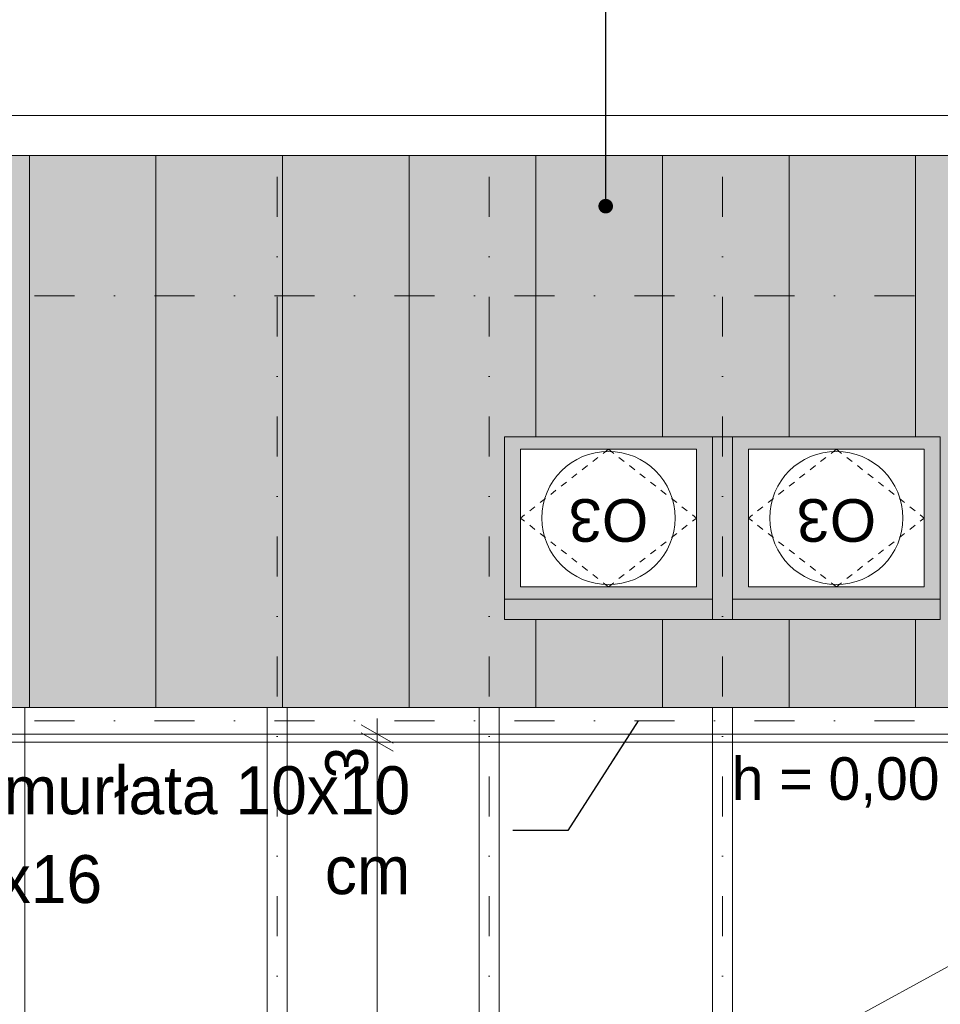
# Model space of a CAD drawing. Extents: x -613240 to -325500, y -25863 to 152403.
# Tile 251 of 254: x -420419 to -416965, y 142268 to 145964. Entities that reach past the tile are written whole.
import ezdxf

# ---------------------------------------------------------------- set-up
doc = ezdxf.new("R2010")
doc.units = 0
doc.header["$MEASUREMENT"] = 0
doc.linetypes.add('Dot & Dashed', pattern=[450, 150, -150, 0, -150])
doc.linetypes.add('Hidden Line', pattern=[50, 25, -25])
for name, color, linetype, lineweight, true_color in [('Arch dachowki_Nr_Pióra__81', 7, 'Continuous', 9, 0x6a6a6a), ('Arch opisy okien_Nr_Pióra__9', 7, 'Continuous', 13, 0x3dad99), ('Arch opisy_Nr_Pióra__9', 7, 'Continuous', 13, 0x3dad99), ('Arch stropy_Nr_Pióra__3', 7, 'Continuous', 18, 0xff6600), ('arch wypelnienia_Nr_Pióra__2', 7, 'Continuous', 13, 0x7f7f7f), ('INWENT KONST. DREWNIANA_Nr_Pióra__2', 7, 'Continuous', 13, 0x7f7f7f)]:
    doc.layers.add(name, color=color, linetype=linetype, lineweight=lineweight, true_color=true_color)
for name, color, linetype, lineweight in [('Arch okna_Nr_Pióra__41', 7, 'Continuous', 15), ('Arch opisy_Nr_Pióra__21', 7, 'Continuous', 9), ('INWENT DACH_Nr_Pióra__21', 7, 'Continuous', 9), ('INWENT KONST. DREWNIANA_Nr_Pióra__21', 7, 'Continuous', 9), ('INWENT OPISY_Nr_Pióra__21', 7, 'Continuous', 9), ('INWENT RURY SPUSTOWE_Nr_Pióra__21', 7, 'Continuous', 9), ('INWENT WYMIARY_Nr_Pióra__21', 7, 'Continuous', 9)]:
    doc.layers.add(name, color=color, linetype=linetype, lineweight=lineweight)
doc.layers.add('INWENT WYMIARY', color=7, linetype='Continuous')
doc.styles.add('GENERATED_STYLE_1', font='txt')
doc.styles.add('GENERATED_STYLE_10', font='arial.ttf')
doc.styles.add('GENERATED_STYLE_2', font='txt')
doc.styles.add('GENERATED_STYLE_4', font='txt')
doc.dimstyles.new('GENERATED_STYLE__3', dxfattribs={"dimtxt": 160.000002, "dimasz": 91.2, "dimexe": 0.18, "dimexo": 0, "dimgap": 0.09, "dimtad": 1, "dimdec": 0, "dimlfac": 0.1, "dimzin": 0, "dimdsep": 46, "dimtxsty": 'GENERATED_STYLE_1', "dimblk": 'ARROWHEAD_2', "dimblk1": 'ARROWHEAD_2', "dimblk2": 'ARROWHEAD_2', "dimcen": 0.09, "dimclrd": 7, "dimclre": 7, "dimclrt": 7, "dimazin": 0, "dimtfac": 1, "dimtdec": 4, "dimtmove": 0, "dimatfit": 3, "dimfxl": 0, "dimtolj": 1, "dimtzin": 0, "dimarcsym": 0})
doc.dimstyles.new('GENERATED_STYLE__4', dxfattribs={"dimtxt": 160.000002, "dimasz": 91.2, "dimexe": 0.18, "dimexo": 0, "dimgap": 0.09, "dimtad": 1, "dimdec": 0, "dimlfac": 0.1, "dimzin": 0, "dimdsep": 46, "dimtxsty": 'GENERATED_STYLE_1', "dimblk": 'ARROWHEAD_2', "dimblk1": 'ARROWHEAD_2', "dimblk2": 'ARROWHEAD_2', "dimcen": 0.09, "dimclrd": 7, "dimclre": 7, "dimclrt": 7, "dimazin": 0, "dimtfac": 1, "dimtdec": 4, "dimtmove": 2, "dimatfit": 3, "dimfxl": 0, "dimtolj": 1, "dimtzin": 0, "dimarcsym": 0})
doc.dimstyles.new('GENERATED_STYLE__8', dxfattribs={"dimtxt": 0.18, "dimasz": 182.4, "dimexe": 0.18, "dimexo": 0.0625, "dimgap": 0.09, "dimtad": 0, "dimtih": 1, "dimtoh": 1, "dimdec": 4, "dimzin": 0, "dimdsep": 46, "dimcen": 0.09, "dimadec": 0, "dimazin": 0, "dimtfac": 1, "dimtdec": 4, "dimtmove": 0, "dimatfit": 3, "dimldrblk": 'ARROWHEAD_5', "dimfxl": 0, "dimtolj": 1, "dimtzin": 0, "dimarcsym": 0})
doc.dimstyles.new('GENERATED_STYLE__9', dxfattribs={"dimtxt": 0.18, "dimasz": 109.44, "dimexe": 0.18, "dimexo": 0.0625, "dimgap": 0.09, "dimtad": 0, "dimtih": 1, "dimtoh": 1, "dimdec": 4, "dimzin": 0, "dimdsep": 46, "dimcen": 0.09, "dimadec": 0, "dimazin": 0, "dimtfac": 1, "dimtdec": 4, "dimtmove": 0, "dimatfit": 3, "dimldrblk": 'ARROWHEAD_11', "dimfxl": 0, "dimtolj": 1, "dimtzin": 0, "dimarcsym": 0})

# ---------------------------------------------------------------- blocks, each defined once
blk = doc.blocks.new('*D789')
at = {"layer": 'INWENT WYMIARY_Nr_Pióra__21', "linetype": 'Continuous'}
for p, q in [((-419137.9, 135317.3), (-419017.9, 135248)), ((-418987.9, 135282.6), (-419167.9, 135282.6)), ((-419077.9, 135052.6), (-419077.9, 135282.6)), ((-419137.9, 135087.3), (-419017.9, 135018)), ((-418987.9, 135052.6), (-419167.9, 135052.6)), ((-419077.9, 134993.9), (-419077.9, 135052.6))]:
    blk.add_line(p, q, dxfattribs=at)
at = {"layer": 'INWENT WYMIARY_Nr_Pióra__21', "char_height": 160, "attachment_point": 7, "rotation": 90, "style": 'GENERATED_STYLE_1'}
for s, insert in [('{3}', (-419109.9, 143115.5)), ('{233}', (-419109.9, 141882.8)), ('{14}', (-419109.9, 140543.1)), ('{550}', (-419109.9, 137879)), ('{23}', (-419109.9, 135372.1))]:
    blk.add_mtext(s, dxfattribs=dict(at, insert=insert))
blk = doc.blocks.new('ARROWHEAD_2')
at = {"color": 0, "linetype": 'Continuous', "lineweight": 0}
for p, q in [((-0.378, -0.655), (0.378, 0.655)), ((0, 0), (-1, 0))]:
    blk.add_line(p, q, dxfattribs=at)
blk = doc.blocks.new('*D790')
at = {"layer": 'INWENT WYMIARY_Nr_Pióra__21', "linetype": 'Continuous'}
for p, q in [((-419137.9, 140817.2), (-419017.9, 140748)), ((-418987.9, 140782.6), (-419167.9, 140782.6)), ((-419077.9, 135282.6), (-419077.9, 140782.6)), ((-419137.9, 135317.3), (-419017.9, 135248)), ((-418987.9, 135282.6), (-419167.9, 135282.6))]:
    blk.add_line(p, q, dxfattribs=at)
at = {"layer": 'INWENT WYMIARY_Nr_Pióra__21', "char_height": 160, "attachment_point": 7, "rotation": 90, "style": 'GENERATED_STYLE_1'}
for s, insert in [('{3}', (-419109.9, 143115.5)), ('{233}', (-419109.9, 141882.8)), ('{14}', (-419109.9, 140543.1)), ('{550}', (-419109.9, 137879)), ('{23}', (-419109.9, 135372.1))]:
    blk.add_mtext(s, dxfattribs=dict(at, insert=insert))
blk = doc.blocks.new('*D791')
at = {"layer": 'INWENT WYMIARY_Nr_Pióra__21', "linetype": 'Continuous'}
for p, q in [((-419137.9, 140957.2), (-419017.9, 140888)), ((-418987.9, 140922.6), (-419167.9, 140922.6)), ((-419077.9, 140782.6), (-419077.9, 140922.6)), ((-419137.9, 140817.2), (-419017.9, 140748)), ((-418987.9, 140782.6), (-419167.9, 140782.6))]:
    blk.add_line(p, q, dxfattribs=at)
at = {"layer": 'INWENT WYMIARY_Nr_Pióra__21', "char_height": 160, "attachment_point": 7, "rotation": 90, "style": 'GENERATED_STYLE_1'}
for s, insert in [('{3}', (-419109.9, 143115.5)), ('{233}', (-419109.9, 141882.8)), ('{14}', (-419109.9, 140543.1)), ('{550}', (-419109.9, 137879)), ('{23}', (-419109.9, 135372.1))]:
    blk.add_mtext(s, dxfattribs=dict(at, insert=insert))
blk = doc.blocks.new('*D792')
at = {"layer": 'INWENT WYMIARY_Nr_Pióra__21', "linetype": 'Continuous'}
for p, q in [((-419137.9, 143317.2), (-419017.9, 143248)), ((-419017.9, 143218), (-419137.9, 143287.2)), ((-418987.9, 143252.6), (-419167.9, 143252.6)), ((-419077.9, 140922.6), (-419077.9, 143252.6)), ((-419137.9, 140957.2), (-419017.9, 140888)), ((-418987.9, 140922.6), (-419167.9, 140922.6))]:
    blk.add_line(p, q, dxfattribs=at)
at = {"layer": 'INWENT WYMIARY_Nr_Pióra__21', "char_height": 160, "attachment_point": 7, "rotation": 90, "style": 'GENERATED_STYLE_1'}
for s, insert in [('{3}', (-419109.9, 143115.5)), ('{233}', (-419109.9, 141882.8)), ('{14}', (-419109.9, 140543.1)), ('{550}', (-419109.9, 137879)), ('{23}', (-419109.9, 135372.1))]:
    blk.add_mtext(s, dxfattribs=dict(at, insert=insert))
blk = doc.blocks.new('*D793')
at = {"layer": 'INWENT WYMIARY_Nr_Pióra__21', "linetype": 'Continuous'}
for p, q in [((-419137.9, 143317.2), (-419017.9, 143248)), ((-419077.9, 143282.6), (-419077.9, 143341.3)), ((-418987.9, 143282.6), (-419167.9, 143282.6)), ((-419017.9, 143218), (-419137.9, 143287.2)), ((-419077.9, 143252.6), (-419077.9, 143282.6)), ((-418987.9, 143252.6), (-419167.9, 143252.6))]:
    blk.add_line(p, q, dxfattribs=at)
at = {"layer": 'INWENT WYMIARY_Nr_Pióra__21', "char_height": 160, "attachment_point": 7, "rotation": 90, "style": 'GENERATED_STYLE_1'}
for s, insert in [('{3}', (-419109.9, 143115.5)), ('{233}', (-419109.9, 141882.8)), ('{14}', (-419109.9, 140543.1)), ('{550}', (-419109.9, 137879)), ('{23}', (-419109.9, 135372.1))]:
    blk.add_mtext(s, dxfattribs=dict(at, insert=insert))
blk = doc.blocks.new('ARROWHEAD_5')
at = {"color": 0, "linetype": 'Continuous', "lineweight": 0}
blk.add_line((0, 0), (-1, 0), dxfattribs=at)
blk.add_solid([(-1, 0.2679), (0, 0), (-1, -0.2679), (-1, 0.2679)], dxfattribs=at)
blk = doc.blocks.new('ARROWHEAD_11')
at = {"color": 0, "linetype": 'Continuous', "lineweight": 0}
blk.add_line((0, 0), (-1, 0), dxfattribs=at)
at = {"color": 0, "linetype": 'Continuous', "lineweight": 0, "const_width": 0.25, "flags": 128}
blk.add_lwpolyline([(-0.125, 0, 1), (0.125, 0, 1)], format="xyb", close=True, dxfattribs=at)

msp = doc.modelspace()

# ---------------------------------------------------------------- hatches: boundary and pattern name
at = {"layer": 'arch wypelnienia_Nr_Pióra__2', "linetype": 'Continuous', "lineweight": 0, "true_color": 0x3f3f3f}
h = msp.add_hatch(color=250, dxfattribs=at)
h.paths.add_polyline_path([(-430714.9, 143382.6), (-423654.9, 143382.6), (-423654.9, 144732.6), (-421564.9, 144732.6), (-421564.9, 143382.6), (-414324.9, 143382.6), (-414324.9, 145453.8), (-430714.9, 145453.8)], flags=0)
h.paths.add_polyline_path([(-427934.9, 143835.2), (-427274.9, 143835.2), (-427274.9, 144351.6), (-427934.9, 144351.6)], flags=0)
h.paths.add_polyline_path([(-418539.9, 143835.2), (-417879.9, 143835.2), (-417879.9, 144351.6), (-418539.9, 144351.6)], flags=0)
h.paths.add_polyline_path([(-417684.9, 143835.2), (-417024.9, 143835.2), (-417024.9, 144351.6), (-417684.9, 144351.6)], flags=0)

# ---------------------------------------------------------------- linework, layer by layer
at = {"layer": 'Arch dachowki_Nr_Pióra__81', "linetype": 'Continuous'}
for p, q in [((-420382.4, 143382.6), (-420382.4, 145453.8)), ((-419907.4, 143382.6), (-419907.4, 145453.8)), ((-419432.4, 143382.6), (-419432.4, 145453.8)), ((-418957.4, 143382.6), (-418957.4, 145453.8)), ((-418482.4, 144397.6), (-418482.4, 145453.8)), ((-418007.4, 144397.6), (-418007.4, 145453.8)), ((-417532.4, 144397.6), (-417532.4, 145453.8)), ((-417057.4, 144397.6), (-417057.4, 145453.8)), ((-418482.4, 143382.6), (-418482.4, 143712.1)), ((-418007.4, 143382.6), (-418007.4, 143712.1)), ((-417532.4, 143382.6), (-417532.4, 143712.1)), ((-417057.4, 143382.6), (-417057.4, 143712.1))]:
    msp.add_line(p, q, dxfattribs=at)
at = {"layer": 'Arch okna_Nr_Pióra__41', "linetype": 'Continuous'}
for p, q in [((-417782.4, 144397.6), (-418599.9, 144397.6)), ((-418599.9, 144397.6), (-418599.9, 143712.1)), ((-417819.9, 143712.1), (-417819.9, 144397.6)), ((-416964.9, 144397.6), (-417782.4, 144397.6)), ((-417744.9, 144397.6), (-417744.9, 143712.1)), ((-416964.9, 143712.1), (-416964.9, 144397.6)), ((-418539.9, 143835.2), (-418539.9, 144351.6)), ((-418539.9, 144351.6), (-417879.9, 144351.6)), ((-417879.9, 144351.6), (-417879.9, 143835.2)), ((-417684.9, 143835.2), (-417684.9, 144351.6)), ((-417684.9, 144351.6), (-417024.9, 144351.6)), ((-417024.9, 144351.6), (-417024.9, 143835.2)), ((-417879.9, 143835.2), (-418539.9, 143835.2)), ((-417024.9, 143835.2), (-417684.9, 143835.2)), ((-417819.9, 143789.3), (-418599.9, 143789.3)), ((-416964.9, 143789.3), (-417744.9, 143789.3)), ((-418599.9, 143712.1), (-417782.4, 143712.1)), ((-417782.4, 143712.1), (-416964.9, 143712.1))]:
    msp.add_line(p, q, dxfattribs=at)
at = {"layer": 'Arch okna_Nr_Pióra__41', "linetype": 'Hidden Line'}
for p, q in [((-418209.9, 144351.6), (-418539.9, 144093.4)), ((-418209.9, 144351.6), (-417879.9, 144093.4)), ((-417354.9, 144351.6), (-417684.9, 144093.4)), ((-417354.9, 144351.6), (-417024.9, 144093.4)), ((-418209.9, 143835.2), (-418539.9, 144093.4)), ((-418209.9, 143835.2), (-417879.9, 144093.4)), ((-417354.9, 143835.2), (-417684.9, 144093.4)), ((-417354.9, 143835.2), (-417024.9, 144093.4))]:
    msp.add_line(p, q, dxfattribs=at)
at = {"layer": 'Arch opisy_Nr_Pióra__9', "linetype": 'Continuous'}
for centre in [(-418209.9, 144093.4), (-417354.9, 144093.4)]:
    msp.add_circle(centre, 250, dxfattribs=at)
at = {"layer": 'Arch stropy_Nr_Pióra__3', "linetype": 'Continuous'}
msp.add_line((-414994.9, 143252.6), (-421734.9, 143252.6), dxfattribs=at)
at = {"layer": 'INWENT DACH_Nr_Pióra__21', "linetype": 'Continuous'}
msp.add_line((-414324.9, 145453.8), (-430714.9, 145453.8), dxfattribs=at)
at = {"layer": 'INWENT KONST. DREWNIANA_Nr_Pióra__2', "linetype": 'Continuous'}
for p, q in [((-420399.9, 143382.6), (-420399.9, 140852.6)), ((-419489.9, 143382.6), (-419489.9, 140852.6)), ((-419489.9, 141012.2), (-415159.9, 143382.6)), ((-419414.9, 143382.6), (-419414.9, 140852.6)), ((-418694.9, 143382.6), (-418694.9, 140852.6)), ((-418619.9, 143382.6), (-418619.9, 140852.6)), ((-417819.9, 143382.6), (-417819.9, 140852.6)), ((-417744.9, 143382.6), (-417744.9, 140852.6))]:
    msp.add_line(p, q, dxfattribs=at)
at = {"layer": 'INWENT KONST. DREWNIANA_Nr_Pióra__21', "linetype": 'Dot & Dashed'}
for p, q in [((-419452.4, 145374.2), (-419452.4, 140852.6)), ((-418657.4, 145374.2), (-418657.4, 140852.6)), ((-417782.4, 145374.2), (-417782.4, 140852.6)), ((-430714.9, 144927.6), (-414324.9, 144927.6)), ((-430714.9, 143332.6), (-414324.9, 143332.6))]:
    msp.add_line(p, q, dxfattribs=at)
at = {"layer": 'INWENT KONST. DREWNIANA_Nr_Pióra__21', "linetype": 'Continuous'}
for p, q in [((-414324.9, 143382.6), (-430714.9, 143382.6)), ((-414324.9, 143282.6), (-430714.9, 143282.6))]:
    msp.add_line(p, q, dxfattribs=at)
at = {"layer": 'INWENT RURY SPUSTOWE_Nr_Pióra__21', "linetype": 'Continuous'}
msp.add_line((-414324.9, 145603.8), (-430714.9, 145603.8), dxfattribs=at)

# ---------------------------------------------------------------- texts
at = {"layer": 'Arch opisy okien_Nr_Pióra__9', "linetype": 'Continuous', "char_height": 160, "attachment_point": 2, "rotation": 180, "style": 'GENERATED_STYLE_10'}
for insert in [(-418209.9, 144004.3), (-417354.9, 144004.3)]:
    msp.add_mtext('{O3}', dxfattribs=dict(at, insert=insert))
at = {"layer": 'INWENT OPISY_Nr_Pióra__21', "linetype": 'Continuous', "char_height": 180, "style": 'GENERATED_STYLE_4'}
for s, insert, width, attachment_point in [('{murłata 10x10 cm}', (-418953.2, 142920.4), 1650.08, 6), ('{słup 15x16 cm}', (-421273.6, 142586.9), 1340.05, 4)]:
    msp.add_mtext(s, dxfattribs=dict(at, insert=insert, width=width, attachment_point=attachment_point))
at = {"layer": 'INWENT WYMIARY_Nr_Pióra__21', "linetype": 'Continuous', "insert": (-417357.6, 143005.7), "char_height": 160, "attachment_point": 8, "style": 'GENERATED_STYLE_2'}
msp.add_mtext('{h = 0,00}', dxfattribs=at)

# ---------------------------------------------------------------- dimensions: what is measured, and where the dimension line sits
at = {"layer": 'INWENT WYMIARY', "linetype": 'Continuous'}
for p1, p2, dimstyle, picture, middle in [((-419146.9, 143252.6), (-419146.9, 143282.6), 'GENERATED_STYLE__3', '*D793', (-419189.9, 143176.2)), ((-418964.9, 140922.6), (-419146.9, 143252.6), 'GENERATED_STYLE__3', '*D792', (-419189.9, 142064.9)), ((-418883.5, 135052.6), (-419133.7, 135282.6), 'GENERATED_STYLE__4', '*D789', (-419189.9, 135493.6)), ((-419133.7, 135282.6), (-418964.9, 140782.6), 'GENERATED_STYLE__3', '*D790', (-419189.9, 138061.1)), ((-418964.9, 140782.6), (-418964.9, 140922.6), 'GENERATED_STYLE__3', '*D791', (-419189.9, 140664.5))]:
    dim = msp.add_linear_dim(base=(-419077.9, 135052.6), p1=p1, p2=p2, angle=90, dimstyle=dimstyle, dxfattribs=at)
    dim.commit()
    dim.dimension.update_dxf_attribs({"geometry": picture, "text_midpoint": middle})

# ---------------------------------------------------------------- leaders
at = {"layer": 'Arch opisy_Nr_Pióra__21', "linetype": 'Continuous', "annotation_type": 0, "has_hookline": 1, "hookline_direction": 1, "text_width": 2285.7}
msp.add_leader([(-418220.2, 145263.8), (-418220.2, 146674.8), (-417727, 146674.8)], dimstyle='GENERATED_STYLE__9', dxfattribs=at)
at = {"layer": 'INWENT OPISY_Nr_Pióra__21', "linetype": 'Continuous', "annotation_type": 0, "has_hookline": 1, "text_width": 1337.1}
for points, hookline_direction in [([(-421647.4, 144442.3), (-420691.2, 146281.2), (-420412.9, 146281.2)], 0), ([(-418098.6, 143332.6), (-418361.8, 142920.6), (-418568.3, 142920.6)], 1)]:
    msp.add_leader(points, dimstyle='GENERATED_STYLE__8', dxfattribs=dict(at, hookline_direction=hookline_direction))

doc.saveas('drawing.dxf')
